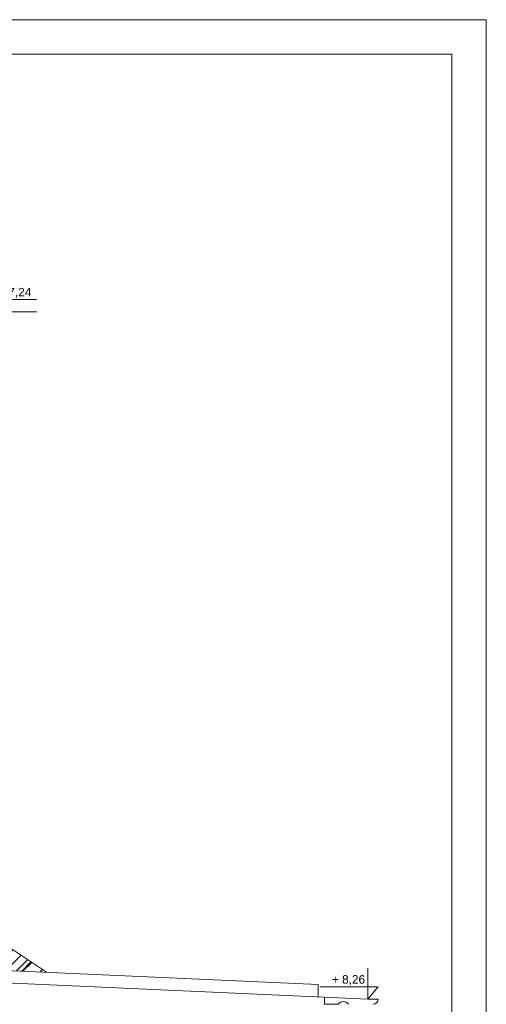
# Model space of a CAD drawing. Header units: millimetres. Extents: x -5254 to 173417, y -28809 to -6400.
# Tile 201 of 256: x 131928 to 132605, y -11824 to -10394. Entities that reach past the tile are written whole.
import ezdxf

# ---------------------------------------------------------------- set-up
doc = ezdxf.new("R2010")
doc.units = ezdxf.units.MM
for name, color, linetype, lineweight in [('mre_cienka', 7, 'Continuous', 15), ('mre_cienkie', 7, 'Continuous', 9), ('mre_koty', 7, 'Continuous', 13), ('mre_szyby', 7, 'Continuous', 13), ('mre_tabela', 7, 'Continuous', 20), ('mre_ściany', 7, 'Continuous', 20)]:
    doc.layers.add(name, color=color, linetype=linetype, lineweight=lineweight)
doc.styles.add('TABELKA', font='arial.ttf')

# ---------------------------------------------------------------- blocks, each defined once
blk = doc.blocks.new('KOTA')
at = {"color": 0}
for p, q in [((0, 0), (0, 50)), ((-16.6, 20), (76.8, 20)), ((-16.6, 20), (0, 0))]:
    blk.add_line(p, q, dxfattribs=at)
at = {"color": 0, "style": 'TABELKA', "flags": 4}
blk.add_attdef('POZIOM', (1.4, 25), '', height=13.7, rotation=360, dxfattribs=at)

msp = doc.modelspace()

# ---------------------------------------------------------------- hatches: boundary and pattern name
at = {"layer": 'mre_szyby'}
h = msp.add_hatch(dxfattribs=at)
h.set_pattern_fill('AR-RROOF', color=256, angle=45)
h.set_pattern_definition([(45, (103332.984, -13352.699), (21.552615, 57.47364), [381, -50.8, 127, -25.4]), (45, (103347.89, -13319.83), (-41.847994, 5.92697), [76.2, -8.382, 152.4, -19.05]), (45, (103326.698, -13328.452), (81.36112, 105.428207), [203.2, -35.56, 101.6, -25.4])])
h.paths.add_polyline_path([(131821.85, -11680.34), (131807.25, -11670.61), (131786.85, -11674.54), (131786.85, -11768.87), (131821.85, -11770.45)])
h.paths.add_polyline_path([(131861.85, -11707), (131861.85, -11772.26), (131966.85, -11777)])
h.paths.add_polyline_path([(131796.79, -11663.63), (131786.85, -11663.63), (131786.85, -11672.5), (131804.88, -11669.03)])
h.paths.add_polyline_path([(131786.85, -11657), (131786.85, -11661.63), (131793.79, -11661.63)])

# ---------------------------------------------------------------- linework, layer by layer
at = {"layer": 'mre_cienka'}
for p, q in [((132370.31, -11823.6), (132370.31, -11813.25)), ((132390.31, -11823.6), (132370.31, -11823.6)), ((132433.35, -11816.1), (132448.35, -11816.1))]:
    msp.add_line(p, q, dxfattribs=at)
for centre, radius, start, end in [((132397.81, -11828.84), 9.15, 34.91105, 145.08895), ((132440.85, -11816.1), 7.5, 270, 0)]:
    msp.add_arc(centre, radius, start, end, dxfattribs=at)
at = {"layer": 'mre_cienkie'}
for p, q in [((131868.59, -10817.96), (131952.61, -10817.96)), ((132361.35, -11794.83), (131861.85, -11772.26)), ((132361.35, -11812.85), (132361.35, -11794.85))]:
    msp.add_line(p, q, dxfattribs=at)
msp.add_lwpolyline([(131861.85, -11707), (131966.85, -11777)], dxfattribs=at)
at = {"layer": 'mre_tabela'}
for points in [[(128605.79, -10393.59), (132605.32, -10393.59), (132605.32, -13363.59), (128605.79, -13363.59)], [(128655.79, -10443.59), (132555.32, -10443.59), (132555.32, -13313.59), (128655.79, -13313.59)]]:
    msp.add_lwpolyline(points, close=True, dxfattribs=at)
at = {"layer": 'mre_ściany'}
msp.add_line((131861.85, -11790.28), (132433.35, -11816.1), dxfattribs=at)

# ---------------------------------------------------------------- block references
at = {"layer": 'mre_koty'}
ref = msp.add_blockref('KOTA', (131883.5, -10817.96), dxfattribs=dict(at, xscale=0.8999999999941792, yscale=0.8999999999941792, zscale=0.6))
ref.add_attrib('POZIOM', '+ 17,24', (131887.24, -10795.46), dxfattribs={"layer": '0', "height": 12.303, "style": 'TABELKA', "flags": 4})
ref = msp.add_blockref('KOTA', (132433.35, -11816.1), dxfattribs=dict(at, xscale=-0.8999999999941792, yscale=0.8999999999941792, zscale=0.6))
ref.add_attrib('POZIOM', '+ 8,26', (132381.18, -11793.6), dxfattribs={"layer": '0', "height": 12.303, "style": 'TABELKA', "flags": 4})

doc.saveas('drawing.dxf')
